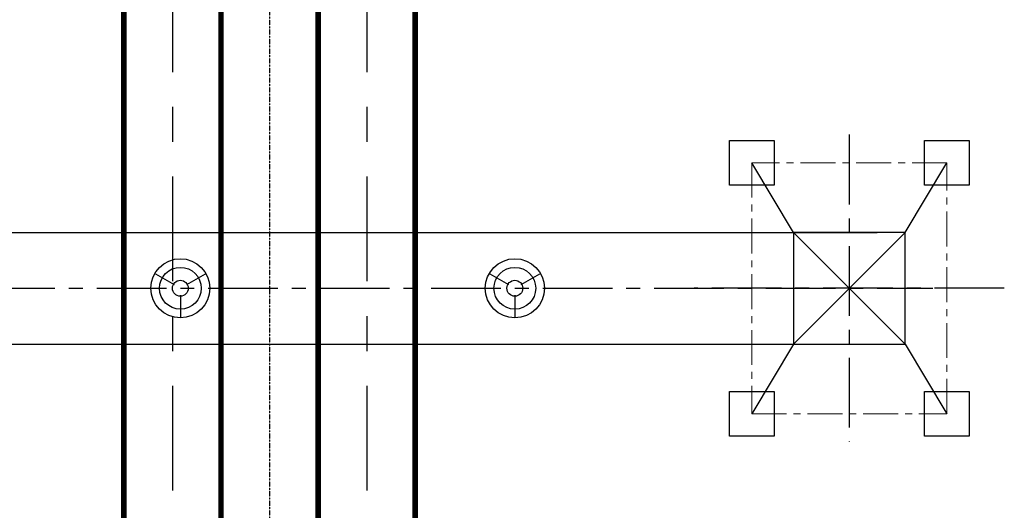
# Model space of a CAD drawing. Header units: inches. Extents: x -341304 to 31571016, y -692717 to 2132253.
# Tile 146 of 256: x 550728 to 568391, y -305463 to -296670. Entities that reach past the tile are written whole.
import ezdxf

# ---------------------------------------------------------------- set-up
doc = ezdxf.new("R2010")
doc.units = ezdxf.units.IN
doc.header["$MEASUREMENT"] = 0
for name, pattern in [('CENTER', [2, 1.25, -0.25, 0.25, -0.25]), ('CENTRE', [1.5, 0.75, -0.25, 0.25, -0.25]), ('DASHDOT', [1, 0.5, -0.25, 0, -0.25])]:
    doc.linetypes.add(name, pattern=pattern)
doc.layers.add('CEN', color=1, linetype='CENTER')
doc.layers.add('TOWER', color=7, linetype='Continuous')
doc.layers.add('CENTER', color=2, linetype='CENTER', lineweight=15)

# ---------------------------------------------------------------- blocks, each defined once
blk = doc.blocks.new('TWRH')
at = {"ltscale": 3000}
for p, q in [((-1000, 1000), (-2250, 1750)), ((1000, 1000), (2250, 1750)), ((1000, 1000), (-1000, 1000)), ((-1000, 1000), (-1000, -1000)), ((1000, -1000), (1000, 1000)), ((-1000, -1000), (-2250, -1750)), ((-1000, -1000), (1000, -1000)), ((1000, -1000), (2250, -1750))]:
    blk.add_line(p, q, dxfattribs=at)
at = {"ltscale": 100}
for p, q in [((-1000, 1000), (1000, -1000)), ((1000, 1000), (-1000, -1000))]:
    blk.add_line(p, q, dxfattribs=at)
for points in [[(-2650, 2150), (-1850, 2150), (-1850, 1350), (-2650, 1350)], [(1850, 2150), (2650, 2150), (2650, 1350), (1850, 1350)], [(-2650, -1350), (-1850, -1350), (-1850, -2150), (-2650, -2150)], [(1850, -1350), (2650, -1350), (2650, -2150), (1850, -2150)]]:
    blk.add_lwpolyline(points, close=True, dxfattribs=at)
at = {"layer": 'CEN', "ltscale": 1000}
for p, q in [((0, -2781), (0, 2781)), ((2753, 0), (-2753, 0))]:
    blk.add_line(p, q, dxfattribs=at)
at = {"layer": 'CENTER', "color": 7, "ltscale": 500}
for p, q in [((2250, 1750), (-2250, 1750)), ((-2250, 1750), (-2250, -1750)), ((2250, -1750), (2250, 1750)), ((-2250, -1750), (2250, -1750))]:
    blk.add_line(p, q, dxfattribs=at)
blk = doc.blocks.new('400LAPL')
at = {"color": 230, "ltscale": 700}
for p, q in [((-442, 255), (-108, 62)), ((108, 62), (442, 255)), ((0, -125), (0, -510))]:
    blk.add_line(p, q, dxfattribs=at)
for radius, start, end in [(530, 0, 180), (530, 180, 0), (142, 0, 180), (142, 180, 0)]:
    blk.add_arc((0, 0), radius, start, end, dxfattribs=at)
blk = doc.blocks.new('A$C232611C6')
at = {"layer": 'CEN', "ltscale": 1000}
blk.add_line((7075, 11000, 0), (34075, 11000, 0), dxfattribs=at)
at = {"layer": 'TOWER', "color": 230}
for p, q in [((9575, 12000, 0), (33075, 12000, 0)), ((9575, 10000, 0), (33075, 10000, 0))]:
    blk.add_line(p, q, dxfattribs=at)
for centre in [(20575, 11000, 0), (26575, 11000, 0)]:
    blk.add_ellipse(centre, major_axis=(-265, -265), ratio=1, start_param=5.497787, end_param=11.780972, dxfattribs=at)
at = {"rotation": 90}
blk.add_blockref('TWRH', (32575, 11000, 0), dxfattribs=at)
at = {"layer": 'TOWER', "color": 230, "xscale": -1, "zscale": 1333.333333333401}
for p in [(20575, 11000, 0), (26575, 11000, 0)]:
    blk.add_blockref('400LAPL', p, dxfattribs=at)
blk = doc.blocks.new('GT REV-02')
at = {"color": 230, "linetype": 'CENTRE', "ltscale": 2500}
for p, q in [((-879684, 21691, -96251), (-879684, -809, -96251)), ((-876198, 21691, -96251), (-876198, -809, -96251))]:
    blk.add_line(p, q, dxfattribs=at)
at = {"color": 230, "linetype": 'CENTRE', "ltscale": 0.5}
blk.add_line((-877941, 21691, -96251), (-877941, -809, -96251), dxfattribs=at)
at = {"color": 230, "linetype": 'DASHDOT', "ltscale": 2500, "const_width": 100}
for points in [[(-880555, -809), (-880555, 24024)], [(-878812, -809), (-878812, 24024)], [(-877069, -809), (-877069, 24024)], [(-875326, -809), (-875326, 24024)]]:
    blk.add_lwpolyline(points, dxfattribs=at)
at = {"color": 230}
blk.add_blockref('A$C232611C6', (-900115, 1191, -96251), dxfattribs=at)

msp = doc.modelspace()

# ---------------------------------------------------------------- block references
at = {"color": 230}
msp.add_blockref('GT REV-02', (1433150.1, -313674.2, 96251.3), dxfattribs=at)

doc.saveas('drawing.dxf')
